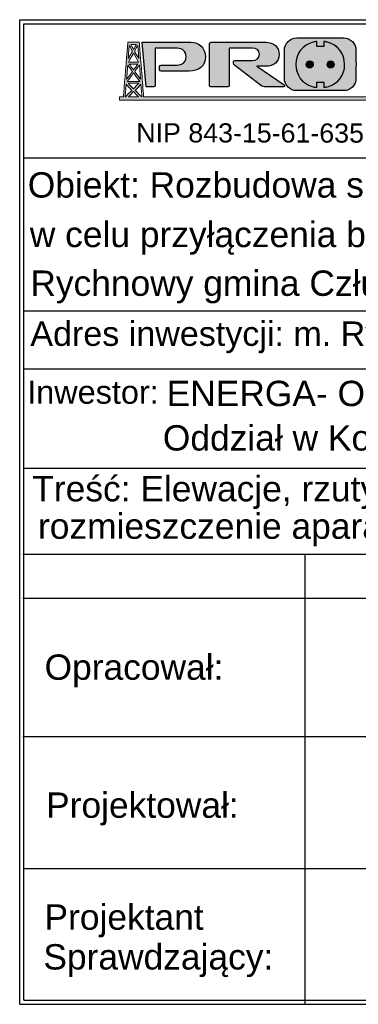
# Model space of a CAD drawing. Header units: millimetres. Extents: x -11513 to 3649, y 2330 to 12522.
# Tile 73 of 75: x -2198 to -2167, y 6985 to 7074. Entities that reach past the tile are written whole.
import ezdxf
from ezdxf.enums import TextEntityAlignment as Align

# ---------------------------------------------------------------- set-up
doc = ezdxf.new("R2010")
doc.units = ezdxf.units.MM
doc.layers.add('E- opisy', color=255, linetype='Continuous', lineweight=35)
doc.layers.add('logo', color=7, linetype='Continuous', lineweight=0)
doc.layers.add('proj_urządz_enn-tabela', color=7, linetype='Continuous')
doc.styles.add('Arial', font='Arial', dxfattribs={"height": 1})
doc.styles.get("Standard").update_dxf_attribs({"font": 'arial.ttf'})

# ---------------------------------------------------------------- blocks, each defined once
blk = doc.blocks.new('Block_2')
at = {"layer": 'logo', "true_color": 0xaed800, "transparency": 33554687}
h = blk.add_hatch(color=62, dxfattribs=at)
h.dxf.hatch_style = 2
edge = h.paths.add_edge_path()
edge.add_spline(control_points=[(-2069.6, -128.6), (-2069.7, -128.4), (-2069.9, -128.3), (-2070.1, -128.1), (-2069.9, -128), (-2069.8, -127.8), (-2069.7, -127.7), (-2065.6, -123.3), (-2061.3, -118.7), (-2056.5, -113.5), (-2055.7, -123.3), (-2054.4, -141), (-2054.2, -143.6), (-2054.2, -143.6), (-2054.5, -143.6), (-2054.5, -143.6), (-2056.3, -141.8), (-2065.1, -133.3), (-2069.6, -128.6)], knot_values=[0, 0, 0, 0, 1, 1, 1, 2, 2, 2, 3, 3, 3, 4, 4, 4, 5, 5, 5, 6, 6, 6, 6], degree=3, periodic=0)
edge = h.paths.add_edge_path()
edge.add_spline(control_points=[(-2094.2, -143.6), (-2094.2, -143.6), (-2091.9, -113.5), (-2091.9, -113.5), (-2091.9, -113.5), (-2082.6, -123.5), (-2078.4, -128.1), (-2082.6, -132.4), (-2092, -141.7), (-2093.8, -143.6), (-2093.8, -143.6), (-2094.2, -143.6), (-2094.2, -143.6)], knot_values=[0, 0, 0, 0, 1, 1, 1, 2, 2, 2, 3, 3, 3, 4, 4, 4, 4], degree=3, periodic=1)
edge = h.paths.add_edge_path()
edge.add_spline(control_points=[(-2088.2, -67.2), (-2084.3, -72.6), (-2080.8, -77.2), (-2077.4, -81.9), (-2077.2, -82.3), (-2077.2, -83.1), (-2077.5, -83.5), (-2081.7, -89.2), (-2090.8, -101.5), (-2090.8, -101.5), (-2090.8, -101.5), (-2089.1, -79), (-2088.2, -67.2)], knot_values=[0, 0, 0, 0, 1, 1, 1, 2, 2, 2, 3, 3, 3, 4, 4, 4, 4], degree=3, periodic=0)
edge = h.paths.add_edge_path()
edge.add_spline(control_points=[(-2084.6, -20.2), (-2084.6, -20.2), (-2083.7, -21.7), (-2082.6, -23.7), (-2080.8, -26.8), (-2078.5, -31), (-2077.4, -33), (-2077, -33.7), (-2077, -34.8), (-2077.3, -35.4), (-2078.1, -36.9), (-2079.3, -38.8), (-2080.4, -40.8), (-2083.5, -45.9), (-2087, -51.4), (-2087, -51.4), (-2087, -51.4), (-2084.6, -20.2), (-2084.6, -20.2)], knot_values=[0, 0, 0, 0, 1, 1, 1, 2, 2, 2, 3, 3, 3, 4, 4, 4, 5, 5, 5, 6, 6, 6, 6], degree=3, periodic=1)
edge = h.paths.add_edge_path()
edge.add_spline(control_points=[(-2067.4, -17.9), (-2067.4, -17.9), (-2071.8, -25.7), (-2074.2, -29.9), (-2076.5, -25.8), (-2080.9, -17.9), (-2080.9, -17.9), (-2080.9, -17.9), (-2067.4, -17.9), (-2067.4, -17.9)], knot_values=[0, 0, 0, 0, 1, 1, 1, 2, 2, 2, 3, 3, 3, 3], degree=3, periodic=1)
edge = h.paths.add_edge_path()
edge.add_spline(control_points=[(-2061.3, -51.4), (-2061.3, -51.4), (-2068.9, -39.5), (-2070.7, -36), (-2071.1, -35.2), (-2071.4, -34), (-2071.1, -33.4), (-2069, -29.3), (-2063.8, -20.1), (-2063.8, -20.1), (-2063.8, -20.1), (-2061.3, -51.4), (-2061.3, -51.4)], knot_values=[0, 0, 0, 0, 1, 1, 1, 2, 2, 2, 3, 3, 3, 4, 4, 4, 4], degree=3, periodic=1)
edge = h.paths.add_edge_path()
edge.add_spline(control_points=[(-2086.2, -60.2), (-2084, -56.1), (-2081.8, -52.2), (-2079.5, -48.2), (-2077.8, -45.1), (-2076, -41.9), (-2074.2, -38.7), (-2070, -46), (-2066.2, -52.9), (-2062.1, -60.2), (-2067.5, -60.2), (-2072.8, -60.2), (-2078, -60.2), (-2080.7, -60.2), (-2083.5, -60.2), (-2086.2, -60.2)], knot_values=[0, 0, 0, 0, 1, 1, 1, 2, 2, 2, 3, 3, 3, 4, 4, 4, 5, 5, 5, 5], degree=3, periodic=0)
edge = h.paths.add_edge_path()
edge.add_spline(control_points=[(-2077.5, -64.8), (-2072.9, -64.8), (-2068.4, -64.8), (-2063.7, -64.8), (-2067.2, -69.6), (-2070.5, -74.1), (-2074.2, -79), (-2074.8, -78.2), (-2075.4, -77.3), (-2076, -76.5), (-2078.9, -72.6), (-2081.7, -68.8), (-2084.7, -64.8), (-2082.2, -64.8), (-2079.9, -64.8), (-2077.5, -64.8)], knot_values=[0, 0, 0, 0, 1, 1, 1, 2, 2, 2, 3, 3, 3, 4, 4, 4, 5, 5, 5, 5], degree=3, periodic=0)
edge = h.paths.add_edge_path()
edge.add_spline(control_points=[(-2072.3, -106.6), (-2077.9, -106.6), (-2083.5, -106.6), (-2089.3, -106.6), (-2084.4, -100), (-2079.7, -93.6), (-2074.7, -87), (-2074.5, -86.7), (-2074.4, -86.5), (-2074.2, -86.2), (-2069, -93.1), (-2064.2, -99.7), (-2059.1, -106.6), (-2063.6, -106.6), (-2067.9, -106.6), (-2072.3, -106.6)], knot_values=[0, 0, 0, 0, 1, 1, 1, 2, 2, 2, 3, 3, 3, 4, 4, 4, 5, 5, 5, 5], degree=3, periodic=0)
edge = h.paths.add_edge_path()
edge.add_spline(control_points=[(-2074.2, -124.4), (-2078.4, -120), (-2082.7, -115.4), (-2086.7, -111), (-2081.9, -111), (-2076.8, -111), (-2071.8, -111), (-2068.3, -111), (-2064.8, -111), (-2061.4, -111), (-2064.3, -114.1), (-2067.4, -117.3), (-2070.6, -120.6), (-2071.8, -121.9), (-2073, -123.1), (-2074.2, -124.4)], knot_values=[0, 0, 0, 0, 1, 1, 1, 2, 2, 2, 3, 3, 3, 4, 4, 4, 5, 5, 5, 5], degree=3, periodic=0)
edge = h.paths.add_edge_path()
edge.add_spline(control_points=[(-2067.7, -143.6), (-2067.7, -143.6), (-2085.9, -143.6), (-2085.9, -143.6), (-2082.1, -139.5), (-2078.2, -135.3), (-2074.1, -130.9), (-2072.2, -132.9), (-2070.4, -134.9), (-2068.6, -136.9), (-2066.4, -139.1), (-2064.4, -141.4), (-2062.3, -143.6), (-2062.3, -143.6), (-2067.7, -143.6), (-2067.7, -143.6)], knot_values=[0, 0, 0, 0, 1, 1, 1, 2, 2, 2, 3, 3, 3, 4, 4, 4, 5, 5, 5, 5], degree=3, periodic=1)
edge = h.paths.add_edge_path()
edge.add_spline(control_points=[(-2060.1, -67.2), (-2060.1, -67.2), (-2057.4, -101.5), (-2057.4, -101.5), (-2057.4, -101.5), (-2065.1, -91.2), (-2068.6, -86.5), (-2071.5, -82.6), (-2071.5, -82.6), (-2068.5, -78.6), (-2065.9, -75.1), (-2060.1, -67.2), (-2060.1, -67.2)], knot_values=[0, 0, 0, 0, 1, 1, 1, 2, 2, 2, 3, 3, 3, 4, 4, 4, 4], degree=3, periodic=1)
edge = h.paths.add_edge_path()
edge.add_spline(control_points=[(-2041.9, -143.6), (-2041.9, -143.6), (-2050, -143.6), (-2050, -143.6), (-2051.3, -124.9), (-2052.8, -106.3), (-2054.3, -87.7), (-2056.1, -64), (-2060.3, -12), (-2060.3, -12), (-2060.3, -12), (-2084, -12), (-2084, -12), (-2084, -12), (-2087.6, -12), (-2087.6, -12), (-2087.6, -12), (-2093.3, -78.3), (-2095.6, -107.3), (-2096.5, -119.4), (-2097.5, -131.5), (-2098.4, -143.6), (-2098.4, -143.6), (-2107.8, -143.6), (-2107.8, -143.6), (-2107.8, -143.6), (-2107.8, -151.8), (-2107.8, -151.8), (-2107.8, -151.8), (-2107.5, -151.8), (-2107.5, -151.8), (-2107.5, -151.9), (-2107.5, -151.9), (-2107.5, -151.9), (-2085.2, -151.9), (-2063.1, -151.9), (-2040.8, -151.9), (-2040.8, -151.9), (-2040.8, -151.9), (-2040.8, -151.8), (-2040.8, -151.8), (-906, -151.8), (-906, -151.8), (-906, -151.8), (-906, -143.6), (-906, -143.6), (-906, -143.6), (-2041.9, -143.6), (-2041.9, -143.6)], knot_values=[0, 0, 0, 0, 1, 1, 1, 2, 2, 2, 3, 3, 3, 4, 4, 4, 5, 5, 5, 6, 6, 6, 7, 7, 7, 8, 8, 8, 9, 9, 9, 10, 10, 10, 11, 11, 11, 12, 12, 12, 13, 13, 13, 14, 14, 14, 15, 15, 15, 16, 16, 16, 16], degree=3, periodic=1)
h = blk.add_hatch(color=62, dxfattribs=at)
h.dxf.hatch_style = 2
edge = h.paths.add_edge_path()
edge.add_spline(control_points=[(-1650.1, -57.4), (-1645.4, -57.4), (-1641.6, -60.9), (-1641.6, -65.7), (-1641.6, -70.6), (-1645.4, -74.2), (-1650.1, -74.2), (-1654.8, -74.2), (-1658.5, -70.6), (-1658.5, -65.7), (-1658.5, -60.9), (-1654.8, -57.4), (-1650.1, -57.4)], knot_values=[0, 0, 0, 0, 1, 1, 1, 2, 2, 2, 3, 3, 3, 4, 4, 4, 4], degree=3, periodic=0)
edge = h.paths.add_edge_path()
edge.add_spline(control_points=[(-1600, -57.4), (-1595.3, -57.4), (-1591.5, -60.9), (-1591.5, -65.7), (-1591.5, -70.6), (-1595.3, -74.2), (-1600, -74.2), (-1604.7, -74.2), (-1608.4, -70.6), (-1608.4, -65.7), (-1608.4, -60.9), (-1604.7, -57.4), (-1600, -57.4)], knot_values=[0, 0, 0, 0, 1, 1, 1, 2, 2, 2, 3, 3, 3, 4, 4, 4, 4], degree=3, periodic=0)
edge = h.paths.add_edge_path()
edge.add_spline(control_points=[(-1644.5, -118.7), (-1641, -119.8), (-1637.2, -120.6), (-1633.3, -121.1), (-1633.3, -121.1), (-1633.3, -108.7), (-1633.3, -108.7), (-1633.3, -108.7), (-1616.3, -108.7), (-1616.3, -108.7), (-1616.3, -108.7), (-1616.3, -121.1), (-1616.3, -121.1), (-1612.4, -120.6), (-1608.7, -119.8), (-1605.1, -118.7), (-1581.8, -111.5), (-1566.1, -91.4), (-1566.1, -65.7), (-1566.1, -39.2), (-1583, -18.6), (-1607.8, -12.2), (-1610.5, -11.4), (-1613.4, -10.9), (-1616.3, -10.5), (-1616.3, -10.5), (-1616.3, -22.9), (-1616.3, -22.9), (-1616.3, -22.9), (-1633.3, -22.9), (-1633.3, -22.9), (-1633.3, -22.9), (-1633.3, -10.5), (-1633.3, -10.5), (-1636.3, -10.9), (-1639.1, -11.4), (-1641.9, -12.2), (-1666.7, -18.6), (-1683.6, -39.2), (-1683.6, -65.7), (-1683.6, -91.4), (-1667.9, -111.5), (-1644.5, -118.7)], knot_values=[0, 0, 0, 0, 1, 1, 1, 2, 2, 2, 3, 3, 3, 4, 4, 4, 5, 5, 5, 6, 6, 6, 7, 7, 7, 8, 8, 8, 9, 9, 9, 10, 10, 10, 11, 11, 11, 12, 12, 12, 13, 13, 13, 14, 14, 14, 14], degree=3, periodic=0)
h = blk.add_hatch(color=62, dxfattribs=at)
h.dxf.hatch_style = 2
h.paths.add_polyline_path([(-1066.7, -110.4), (-1058.7, -110.4), (-1047.6, -82.6), (-1070.3, -82.6), (-1062.1, -62), (-1070.1, -62), (-1078.2, -82.4), (-1078.3, -82.4), (-1081.2, -90), (-1058.5, -90)])
at = {"layer": 'logo'}
blk.add_lwpolyline([(-1066.7, -110.4), (-1058.7, -110.4), (-1047.6, -82.6), (-1070.3, -82.6), (-1062.1, -62), (-1070.1, -62), (-1078.2, -82.4), (-1078.3, -82.4), (-1081.2, -90), (-1058.5, -90)], close=True, dxfattribs=at)
for points, knots in [([(-2041.9, -143.6), (-2041.9, -143.6), (-2050, -143.6), (-2050, -143.6), (-2051.3, -124.9), (-2052.8, -106.3), (-2054.3, -87.7), (-2056.1, -64), (-2060.3, -12), (-2060.3, -12), (-2060.3, -12), (-2084, -12), (-2084, -12), (-2084, -12), (-2087.6, -12), (-2087.6, -12), (-2087.6, -12), (-2093.3, -78.3), (-2095.6, -107.3), (-2096.5, -119.4), (-2097.5, -131.5), (-2098.4, -143.6), (-2098.4, -143.6), (-2107.8, -143.6), (-2107.8, -143.6), (-2107.8, -143.6), (-2107.8, -151.8), (-2107.8, -151.8), (-2107.8, -151.8), (-2107.5, -151.8), (-2107.5, -151.8), (-2107.5, -151.9), (-2107.5, -151.9), (-2107.5, -151.9), (-2085.2, -151.9), (-2063.1, -151.9), (-2040.8, -151.9), (-2040.8, -151.9), (-2040.8, -151.9), (-2040.8, -151.8), (-2040.8, -151.8), (-906, -151.8), (-906, -151.8), (-906, -151.8), (-906, -143.6), (-906, -143.6), (-906, -143.6), (-2041.9, -143.6), (-2041.9, -143.6)], [0, 0, 0, 0, 1, 1, 1, 2, 2, 2, 3, 3, 3, 4, 4, 4, 5, 5, 5, 6, 6, 6, 7, 7, 7, 8, 8, 8, 9, 9, 9, 10, 10, 10, 11, 11, 11, 12, 12, 12, 13, 13, 13, 14, 14, 14, 15, 15, 15, 16, 16, 16, 16]), ([(-2084.6, -20.2), (-2084.6, -20.2), (-2083.7, -21.7), (-2082.6, -23.7), (-2080.8, -26.8), (-2078.5, -31), (-2077.4, -33), (-2077, -33.7), (-2077, -34.8), (-2077.3, -35.4), (-2078.1, -36.9), (-2079.3, -38.8), (-2080.4, -40.8), (-2083.5, -45.9), (-2087, -51.4), (-2087, -51.4), (-2087, -51.4), (-2084.6, -20.2), (-2084.6, -20.2)], [0, 0, 0, 0, 1, 1, 1, 2, 2, 2, 3, 3, 3, 4, 4, 4, 5, 5, 5, 6, 6, 6, 6]), ([(-2067.4, -17.9), (-2067.4, -17.9), (-2071.8, -25.7), (-2074.2, -29.9), (-2076.5, -25.8), (-2080.9, -17.9), (-2080.9, -17.9), (-2080.9, -17.9), (-2067.4, -17.9), (-2067.4, -17.9)], [0, 0, 0, 0, 1, 1, 1, 2, 2, 2, 3, 3, 3, 3]), ([(-2061.3, -51.4), (-2061.3, -51.4), (-2068.9, -39.5), (-2070.7, -36), (-2071.1, -35.2), (-2071.4, -34), (-2071.1, -33.4), (-2069, -29.3), (-2063.8, -20.1), (-2063.8, -20.1), (-2063.8, -20.1), (-2061.3, -51.4), (-2061.3, -51.4)], [0, 0, 0, 0, 1, 1, 1, 2, 2, 2, 3, 3, 3, 4, 4, 4, 4]), ([(-1644.5, -118.7), (-1641, -119.8), (-1637.2, -120.6), (-1633.3, -121.1), (-1633.3, -121.1), (-1633.3, -108.7), (-1633.3, -108.7), (-1633.3, -108.7), (-1616.3, -108.7), (-1616.3, -108.7), (-1616.3, -108.7), (-1616.3, -121.1), (-1616.3, -121.1), (-1612.4, -120.6), (-1608.7, -119.8), (-1605.1, -118.7), (-1581.8, -111.5), (-1566.1, -91.4), (-1566.1, -65.7), (-1566.1, -39.2), (-1583, -18.6), (-1607.8, -12.2), (-1610.5, -11.4), (-1613.4, -10.9), (-1616.3, -10.5), (-1616.3, -10.5), (-1616.3, -22.9), (-1616.3, -22.9), (-1616.3, -22.9), (-1633.3, -22.9), (-1633.3, -22.9), (-1633.3, -22.9), (-1633.3, -10.5), (-1633.3, -10.5), (-1636.3, -10.9), (-1639.1, -11.4), (-1641.9, -12.2), (-1666.7, -18.6), (-1683.6, -39.2), (-1683.6, -65.7), (-1683.6, -91.4), (-1667.9, -111.5), (-1644.5, -118.7)], [0, 0, 0, 0, 1, 1, 1, 2, 2, 2, 3, 3, 3, 4, 4, 4, 5, 5, 5, 6, 6, 6, 7, 7, 7, 8, 8, 8, 9, 9, 9, 10, 10, 10, 11, 11, 11, 12, 12, 12, 13, 13, 13, 14, 14, 14, 14]), ([(-2086.2, -60.2), (-2084, -56.1), (-2081.8, -52.2), (-2079.5, -48.2), (-2077.8, -45.1), (-2076, -41.9), (-2074.2, -38.7), (-2070, -46), (-2066.2, -52.9), (-2062.1, -60.2), (-2067.5, -60.2), (-2072.8, -60.2), (-2078, -60.2), (-2080.7, -60.2), (-2083.5, -60.2), (-2086.2, -60.2)], [0, 0, 0, 0, 1, 1, 1, 2, 2, 2, 3, 3, 3, 4, 4, 4, 5, 5, 5, 5]), ([(-2088.2, -67.2), (-2084.3, -72.6), (-2080.8, -77.2), (-2077.4, -81.9), (-2077.2, -82.3), (-2077.2, -83.1), (-2077.5, -83.5), (-2081.7, -89.2), (-2090.8, -101.5), (-2090.8, -101.5), (-2090.8, -101.5), (-2089.1, -79), (-2088.2, -67.2)], [0, 0, 0, 0, 1, 1, 1, 2, 2, 2, 3, 3, 3, 4, 4, 4, 4]), ([(-2077.5, -64.8), (-2072.9, -64.8), (-2068.4, -64.8), (-2063.7, -64.8), (-2067.2, -69.6), (-2070.5, -74.1), (-2074.2, -79), (-2074.8, -78.2), (-2075.4, -77.3), (-2076, -76.5), (-2078.9, -72.6), (-2081.7, -68.8), (-2084.7, -64.8), (-2082.2, -64.8), (-2079.9, -64.8), (-2077.5, -64.8)], [0, 0, 0, 0, 1, 1, 1, 2, 2, 2, 3, 3, 3, 4, 4, 4, 5, 5, 5, 5]), ([(-2060.1, -67.2), (-2060.1, -67.2), (-2057.4, -101.5), (-2057.4, -101.5), (-2057.4, -101.5), (-2065.1, -91.2), (-2068.6, -86.5), (-2071.5, -82.6), (-2071.5, -82.6), (-2068.5, -78.6), (-2065.9, -75.1), (-2060.1, -67.2), (-2060.1, -67.2)], [0, 0, 0, 0, 1, 1, 1, 2, 2, 2, 3, 3, 3, 4, 4, 4, 4]), ([(-1650.1, -57.4), (-1645.4, -57.4), (-1641.6, -60.9), (-1641.6, -65.7), (-1641.6, -70.6), (-1645.4, -74.2), (-1650.1, -74.2), (-1654.8, -74.2), (-1658.5, -70.6), (-1658.5, -65.7), (-1658.5, -60.9), (-1654.8, -57.4), (-1650.1, -57.4)], [0, 0, 0, 0, 1, 1, 1, 2, 2, 2, 3, 3, 3, 4, 4, 4, 4]), ([(-1600, -57.4), (-1595.3, -57.4), (-1591.5, -60.9), (-1591.5, -65.7), (-1591.5, -70.6), (-1595.3, -74.2), (-1600, -74.2), (-1604.7, -74.2), (-1608.4, -70.6), (-1608.4, -65.7), (-1608.4, -60.9), (-1604.7, -57.4), (-1600, -57.4)], [0, 0, 0, 0, 1, 1, 1, 2, 2, 2, 3, 3, 3, 4, 4, 4, 4]), ([(-2072.3, -106.6), (-2077.9, -106.6), (-2083.5, -106.6), (-2089.3, -106.6), (-2084.4, -100), (-2079.7, -93.6), (-2074.7, -87), (-2074.5, -86.7), (-2074.4, -86.5), (-2074.2, -86.2), (-2069, -93.1), (-2064.2, -99.7), (-2059.1, -106.6), (-2063.6, -106.6), (-2067.9, -106.6), (-2072.3, -106.6)], [0, 0, 0, 0, 1, 1, 1, 2, 2, 2, 3, 3, 3, 4, 4, 4, 5, 5, 5, 5]), ([(-2094.2, -143.6), (-2094.2, -143.6), (-2091.9, -113.5), (-2091.9, -113.5), (-2091.9, -113.5), (-2082.6, -123.5), (-2078.4, -128.1), (-2082.6, -132.4), (-2092, -141.7), (-2093.8, -143.6), (-2093.8, -143.6), (-2094.2, -143.6), (-2094.2, -143.6)], [0, 0, 0, 0, 1, 1, 1, 2, 2, 2, 3, 3, 3, 4, 4, 4, 4]), ([(-2074.2, -124.4), (-2078.4, -120), (-2082.7, -115.4), (-2086.7, -111), (-2081.9, -111), (-2076.8, -111), (-2071.8, -111), (-2068.3, -111), (-2064.8, -111), (-2061.4, -111), (-2064.3, -114.1), (-2067.4, -117.3), (-2070.6, -120.6), (-2071.8, -121.9), (-2073, -123.1), (-2074.2, -124.4)], [0, 0, 0, 0, 1, 1, 1, 2, 2, 2, 3, 3, 3, 4, 4, 4, 5, 5, 5, 5]), ([(-2069.6, -128.6), (-2069.7, -128.4), (-2069.9, -128.3), (-2070.1, -128.1), (-2069.9, -128), (-2069.8, -127.8), (-2069.7, -127.7), (-2065.6, -123.3), (-2061.3, -118.7), (-2056.5, -113.5), (-2055.7, -123.3), (-2054.4, -141), (-2054.2, -143.6), (-2054.2, -143.6), (-2054.5, -143.6), (-2054.5, -143.6), (-2056.3, -141.8), (-2065.1, -133.3), (-2069.6, -128.6)], [0, 0, 0, 0, 1, 1, 1, 2, 2, 2, 3, 3, 3, 4, 4, 4, 5, 5, 5, 6, 6, 6, 6]), ([(-2067.7, -143.6), (-2067.7, -143.6), (-2085.9, -143.6), (-2085.9, -143.6), (-2082.1, -139.5), (-2078.2, -135.3), (-2074.1, -130.9), (-2072.2, -132.9), (-2070.4, -134.9), (-2068.6, -136.9), (-2066.4, -139.1), (-2064.4, -141.4), (-2062.3, -143.6), (-2062.3, -143.6), (-2067.7, -143.6), (-2067.7, -143.6)], [0, 0, 0, 0, 1, 1, 1, 2, 2, 2, 3, 3, 3, 4, 4, 4, 5, 5, 5, 5])]:
    blk.add_open_spline(points, degree=3, knots=knots, dxfattribs=at)

msp = doc.modelspace()

# ---------------------------------------------------------------- hatches: boundary and pattern name
at = {"transparency": 33554687}
h = msp.add_hatch(color=0, dxfattribs=at)
h.dxf.hatch_style = 2
edge = h.paths.add_edge_path()
edge.add_spline(control_points=[(-2182.173, 7071.618), (-2182.173, 7071.618), (-2186.566, 7071.618), (-2186.566, 7071.618)], knot_values=[0, 0, 0, 0, 1, 1, 1, 1], degree=3, periodic=0)
edge.add_spline(control_points=[(-2186.566, 7071.618), (-2186.566, 7071.618), (-2186.21, 7067.611), (-2186.21, 7067.611)], knot_values=[1, 1, 1, 1, 2, 2, 2, 2], degree=3, periodic=0)
edge.add_spline(control_points=[(-2186.21, 7067.611), (-2186.21, 7067.611), (-2185.498, 7067.611), (-2185.498, 7067.611)], knot_values=[2, 2, 2, 2, 3, 3, 3, 3], degree=3, periodic=0)
edge.add_spline(control_points=[(-2185.375, 7067.729), (-2185.375, 7067.729), (-2185.375, 7071.078), (-2185.375, 7071.078)], knot_values=[4, 4, 4, 4, 5, 5, 5, 5], degree=3, periodic=0)
edge.add_spline(control_points=[(-2185.375, 7071.078), (-2185.375, 7071.078), (-2183.365, 7071.078), (-2183.365, 7071.078)], knot_values=[5, 5, 5, 5, 6, 6, 6, 6], degree=3, periodic=0)
edge.add_spline(control_points=[(-2183.365, 7071.078), (-2182.936, 7071.078), (-2182.596, 7070.819), (-2182.596, 7070.32)], knot_values=[6, 6, 6, 6, 7, 7, 7, 7], degree=3, periodic=0)
edge.add_spline(control_points=[(-2182.596, 7070.32), (-2182.596, 7069.785), (-2182.954, 7069.568), (-2183.401, 7069.568)], knot_values=[7, 7, 7, 7, 8, 8, 8, 8], degree=3, periodic=0)
edge.add_spline(control_points=[(-2183.401, 7069.568), (-2183.401, 7069.568), (-2184.858, 7069.568), (-2184.858, 7069.568)], knot_values=[8, 8, 8, 8, 9, 9, 9, 9], degree=3, periodic=0)
edge.add_spline(control_points=[(-2184.981, 7069.444), (-2184.981, 7069.444), (-2184.981, 7069.145), (-2184.981, 7069.145)], knot_values=[10, 10, 10, 10, 11, 11, 11, 11], degree=3, periodic=0)
edge.add_spline(control_points=[(-2184.858, 7069.027), (-2184.858, 7069.027), (-2182.319, 7069.027), (-2182.319, 7069.027)], knot_values=[12, 12, 12, 12, 13, 13, 13, 13], degree=3, periodic=0)
edge.add_spline(control_points=[(-2182.319, 7069.027), (-2181.485, 7069.027), (-2180.845, 7069.456), (-2180.845, 7070.296)], knot_values=[13, 13, 13, 13, 14, 14, 14, 14], degree=3, periodic=0)
edge.add_spline(control_points=[(-2180.845, 7070.296), (-2180.845, 7071.137), (-2181.432, 7071.618), (-2182.173, 7071.618)], knot_values=[14, 14, 14, 14, 15, 15, 15, 15], degree=3, periodic=0)
at = {"true_color": 0x151616, "transparency": 33554687}
h = msp.add_hatch(color=250, dxfattribs=at)
h.dxf.hatch_style = 2
edge = h.paths.add_edge_path()
edge.add_spline(control_points=[(-2176.211, 7069.462), (-2176.211, 7069.462), (-2175.394, 7069.462), (-2175.394, 7069.462), (-2174.707, 7069.462), (-2174.196, 7069.832), (-2174.196, 7070.52), (-2174.196, 7071.213), (-2174.707, 7071.618), (-2175.394, 7071.618), (-2175.394, 7071.618), (-2180.336, 7071.618), (-2180.336, 7071.618), (-2180.442, 7071.618), (-2180.489, 7071.565), (-2180.489, 7071.466), (-2180.489, 7071.466), (-2180.489, 7067.729), (-2180.489, 7067.729), (-2180.489, 7067.652), (-2180.442, 7067.611), (-2180.365, 7067.611), (-2180.365, 7067.611), (-2178.838, 7067.611), (-2178.838, 7067.611), (-2178.761, 7067.611), (-2178.714, 7067.652), (-2178.714, 7067.729), (-2178.714, 7067.729), (-2178.714, 7071.078), (-2178.714, 7071.078), (-2178.714, 7071.078), (-2176.634, 7071.078), (-2176.634, 7071.078), (-2176.217, 7071.078), (-2175.976, 7070.943), (-2175.976, 7070.543), (-2175.976, 7070.138), (-2176.217, 7069.991), (-2176.628, 7069.991), (-2176.628, 7069.991), (-2178.197, 7069.991), (-2178.197, 7069.991), (-2178.28, 7069.991), (-2178.321, 7069.95), (-2178.321, 7069.873), (-2178.321, 7069.873), (-2178.321, 7069.726), (-2178.321, 7069.726), (-2178.321, 7069.644), (-2178.291, 7069.597), (-2178.232, 7069.556), (-2178.232, 7069.556), (-2175.865, 7067.74), (-2175.865, 7067.74), (-2175.712, 7067.629), (-2175.582, 7067.611), (-2175.365, 7067.611), (-2175.365, 7067.611), (-2173.79, 7067.611), (-2173.79, 7067.611), (-2173.726, 7067.611), (-2173.702, 7067.652), (-2173.702, 7067.687), (-2173.702, 7067.711), (-2173.72, 7067.746), (-2173.743, 7067.77), (-2173.743, 7067.77), (-2176.211, 7069.462), (-2176.211, 7069.462)], knot_values=[0, 0, 0, 0, 1, 1, 1, 2, 2, 2, 3, 3, 3, 4, 4, 4, 5, 5, 5, 6, 6, 6, 7, 7, 7, 8, 8, 8, 9, 9, 9, 10, 10, 10, 11, 11, 11, 12, 12, 12, 13, 13, 13, 14, 14, 14, 15, 15, 15, 16, 16, 16, 17, 17, 17, 18, 18, 18, 19, 19, 19, 20, 20, 20, 21, 21, 21, 22, 22, 22, 23, 23, 23, 23], degree=3, periodic=1)
h = msp.add_hatch(color=250, dxfattribs=at)
h.dxf.hatch_style = 2
edge = h.paths.add_edge_path()
edge.add_spline(control_points=[(-2170.169, 7067.546), (-2170.169, 7067.546), (-2170.169, 7068.011), (-2170.169, 7068.011), (-2170.169, 7068.011), (-2170.807, 7068.011), (-2170.807, 7068.011), (-2170.807, 7068.011), (-2170.807, 7067.546), (-2170.807, 7067.546), (-2170.953, 7067.564), (-2171.094, 7067.594), (-2171.227, 7067.635), (-2172.102, 7067.905), (-2172.691, 7068.657), (-2172.691, 7069.621), (-2172.691, 7070.616), (-2172.058, 7071.387), (-2171.128, 7071.629), (-2171.024, 7071.656), (-2170.917, 7071.677), (-2170.807, 7071.69), (-2170.807, 7071.69), (-2170.807, 7071.226), (-2170.807, 7071.226), (-2170.807, 7071.226), (-2170.169, 7071.226), (-2170.169, 7071.226), (-2170.169, 7071.226), (-2170.169, 7071.69), (-2170.169, 7071.69), (-2170.059, 7071.677), (-2169.952, 7071.656), (-2169.849, 7071.629), (-2168.919, 7071.387), (-2168.285, 7070.616), (-2168.285, 7069.621), (-2168.285, 7068.657), (-2168.874, 7067.905), (-2169.749, 7067.635), (-2169.883, 7067.594), (-2170.023, 7067.564), (-2170.169, 7067.546)], knot_values=[0, 0, 0, 0, 1, 1, 1, 2, 2, 2, 3, 3, 3, 4, 4, 4, 5, 5, 5, 6, 6, 6, 7, 7, 7, 8, 8, 8, 9, 9, 9, 10, 10, 10, 11, 11, 11, 12, 12, 12, 13, 13, 13, 14, 14, 14, 14], degree=3, periodic=0)
edge = h.paths.add_edge_path()
edge.add_spline(control_points=[(-2167.262, 7070.889), (-2167.262, 7071.51), (-2167.765, 7072.014), (-2168.386, 7072.014), (-2168.386, 7072.014), (-2172.6, 7072.014), (-2172.6, 7072.014), (-2173.221, 7072.014), (-2173.724, 7071.51), (-2173.724, 7070.889), (-2173.724, 7070.889), (-2173.724, 7069.632), (-2173.724, 7069.632), (-2173.724, 7069.632), (-2173.724, 7068.381), (-2173.724, 7068.381), (-2173.724, 7067.76), (-2173.221, 7067.257), (-2172.6, 7067.257), (-2172.6, 7067.257), (-2168.386, 7067.257), (-2168.386, 7067.257), (-2167.765, 7067.257), (-2167.262, 7067.76), (-2167.262, 7068.381), (-2167.262, 7068.381), (-2167.262, 7069.415), (-2167.262, 7069.415), (-2167.256, 7069.486), (-2167.252, 7069.559), (-2167.252, 7069.632), (-2167.252, 7069.707), (-2167.256, 7069.78), (-2167.262, 7069.852), (-2167.262, 7069.852), (-2167.262, 7070.889), (-2167.262, 7070.889)], knot_values=[0, 0, 0, 0, 1, 1, 1, 2, 2, 2, 3, 3, 3, 4, 4, 4, 5, 5, 5, 6, 6, 6, 7, 7, 7, 8, 8, 8, 9, 9, 9, 10, 10, 10, 11, 11, 11, 12, 12, 12, 12], degree=3, periodic=0)
h = msp.add_hatch(color=250, dxfattribs=at)
h.dxf.hatch_style = 2
edge = h.paths.add_edge_path()
edge.add_spline(control_points=[(-2171.435, 7069.935), (-2171.612, 7069.935), (-2171.749, 7069.804), (-2171.749, 7069.621), (-2171.749, 7069.438), (-2171.612, 7069.301), (-2171.435, 7069.301), (-2171.259, 7069.301), (-2171.116, 7069.438), (-2171.116, 7069.621), (-2171.116, 7069.804), (-2171.259, 7069.935), (-2171.435, 7069.935)], knot_values=[0, 0, 0, 0, 1, 1, 1, 2, 2, 2, 3, 3, 3, 4, 4, 4, 4], degree=3, periodic=0)
h = msp.add_hatch(color=250, dxfattribs=at)
h.dxf.hatch_style = 2
edge = h.paths.add_edge_path()
edge.add_spline(control_points=[(-2169.558, 7069.935), (-2169.735, 7069.935), (-2169.872, 7069.804), (-2169.872, 7069.621), (-2169.872, 7069.438), (-2169.735, 7069.301), (-2169.558, 7069.301), (-2169.381, 7069.301), (-2169.239, 7069.438), (-2169.239, 7069.621), (-2169.239, 7069.804), (-2169.381, 7069.935), (-2169.558, 7069.935)], knot_values=[0, 0, 0, 0, 1, 1, 1, 2, 2, 2, 3, 3, 3, 4, 4, 4, 4], degree=3, periodic=0)

# ---------------------------------------------------------------- linework, layer by layer
at = {"color": 7}
for p, q in [((-2197.611, 6984.908), (-2197.606, 7073.655)), ((-2197.606, 7073.655), (-2042.692, 7073.655)), ((-2197.606, 7073.655), (-2042.692, 7073.655)), ((-2197.231, 7073.274), (-2043.07, 7073.274)), ((-2197.231, 6985.279), (-2197.231, 7073.274)), ((-2197.231, 7061.21), (-2043.072, 7061.21)), ((-2197.231, 7047.4), (-2043.073, 7047.4)), ((-2197.231, 7042.17), (-2043.074, 7042.17)), ((-2197.231, 7033.223), (-2043.078, 7033.223)), ((-2197.322, 7025.486), (-2043.076, 7025.486)), ((-2197.231, 7025.486), (-2043.076, 7025.486)), ((-2171.844, 6996.781), (-2171.843, 7025.486)), ((-2197.322, 7021.519), (-2043.076, 7021.519)), ((-2171.846, 6984.906), (-2171.844, 7013.611)), ((-2197.322, 7009.028), (-2043.078, 7009.028)), ((-2197.611, 6997.153), (-2197.611, 6997.153)), ((-2197.231, 6997.153), (-2043.079, 6997.153)), ((-2197.612, 6985.279), (-2197.611, 6985.279)), ((-2197.231, 6985.279), (-2043.08, 6985.279))]:
    msp.add_line(p, q, dxfattribs=at)
at = {"color": 0}
msp.add_open_spline([(-2182.173, 7071.618), (-2182.173, 7071.618), (-2186.566, 7071.618), (-2186.566, 7071.618), (-2186.566, 7071.618), (-2186.21, 7067.611), (-2186.21, 7067.611), (-2186.21, 7067.611), (-2185.498, 7067.611), (-2185.498, 7067.611), (-2185.416, 7067.611), (-2185.375, 7067.652), (-2185.375, 7067.729), (-2185.375, 7067.729), (-2185.375, 7071.078), (-2185.375, 7071.078), (-2185.375, 7071.078), (-2183.365, 7071.078), (-2183.365, 7071.078), (-2182.936, 7071.078), (-2182.596, 7070.819), (-2182.596, 7070.32), (-2182.596, 7069.785), (-2182.954, 7069.568), (-2183.401, 7069.568), (-2183.401, 7069.568), (-2184.858, 7069.568), (-2184.858, 7069.568), (-2184.934, 7069.568), (-2184.981, 7069.527), (-2184.981, 7069.444), (-2184.981, 7069.444), (-2184.981, 7069.145), (-2184.981, 7069.145), (-2184.981, 7069.068), (-2184.934, 7069.027), (-2184.858, 7069.027), (-2184.858, 7069.027), (-2182.319, 7069.027), (-2182.319, 7069.027), (-2181.485, 7069.027), (-2180.845, 7069.456), (-2180.845, 7070.296), (-2180.845, 7071.137), (-2181.432, 7071.618), (-2182.173, 7071.618)], degree=3, knots=[0, 0, 0, 0, 1, 1, 1, 2, 2, 2, 3, 3, 3, 4, 4, 4, 5, 5, 5, 6, 6, 6, 7, 7, 7, 8, 8, 8, 9, 9, 9, 10, 10, 10, 11, 11, 11, 12, 12, 12, 13, 13, 13, 14, 14, 14, 15, 15, 15, 15], dxfattribs=at)
for points, knots in [([(-2176.211, 7069.462), (-2176.211, 7069.462), (-2175.394, 7069.462), (-2175.394, 7069.462), (-2174.707, 7069.462), (-2174.196, 7069.832), (-2174.196, 7070.52), (-2174.196, 7071.213), (-2174.707, 7071.618), (-2175.394, 7071.618), (-2175.394, 7071.618), (-2180.336, 7071.618), (-2180.336, 7071.618), (-2180.442, 7071.618), (-2180.489, 7071.565), (-2180.489, 7071.466), (-2180.489, 7071.466), (-2180.489, 7067.729), (-2180.489, 7067.729), (-2180.489, 7067.652), (-2180.442, 7067.611), (-2180.365, 7067.611), (-2180.365, 7067.611), (-2178.838, 7067.611), (-2178.838, 7067.611), (-2178.761, 7067.611), (-2178.714, 7067.652), (-2178.714, 7067.729), (-2178.714, 7067.729), (-2178.714, 7071.078), (-2178.714, 7071.078), (-2178.714, 7071.078), (-2176.634, 7071.078), (-2176.634, 7071.078), (-2176.217, 7071.078), (-2175.976, 7070.943), (-2175.976, 7070.543), (-2175.976, 7070.138), (-2176.217, 7069.991), (-2176.628, 7069.991), (-2176.628, 7069.991), (-2178.197, 7069.991), (-2178.197, 7069.991), (-2178.28, 7069.991), (-2178.321, 7069.95), (-2178.321, 7069.873), (-2178.321, 7069.873), (-2178.321, 7069.726), (-2178.321, 7069.726), (-2178.321, 7069.644), (-2178.291, 7069.597), (-2178.232, 7069.556), (-2178.232, 7069.556), (-2175.865, 7067.74), (-2175.865, 7067.74), (-2175.712, 7067.629), (-2175.582, 7067.611), (-2175.365, 7067.611), (-2175.365, 7067.611), (-2173.79, 7067.611), (-2173.79, 7067.611), (-2173.726, 7067.611), (-2173.702, 7067.652), (-2173.702, 7067.687), (-2173.702, 7067.711), (-2173.72, 7067.746), (-2173.743, 7067.77), (-2173.743, 7067.77), (-2176.211, 7069.462), (-2176.211, 7069.462)], [0, 0, 0, 0, 1, 1, 1, 2, 2, 2, 3, 3, 3, 4, 4, 4, 5, 5, 5, 6, 6, 6, 7, 7, 7, 8, 8, 8, 9, 9, 9, 10, 10, 10, 11, 11, 11, 12, 12, 12, 13, 13, 13, 14, 14, 14, 15, 15, 15, 16, 16, 16, 17, 17, 17, 18, 18, 18, 19, 19, 19, 20, 20, 20, 21, 21, 21, 22, 22, 22, 23, 23, 23, 23]), ([(-2167.262, 7070.889), (-2167.262, 7071.51), (-2167.765, 7072.014), (-2168.386, 7072.014), (-2168.386, 7072.014), (-2172.6, 7072.014), (-2172.6, 7072.014), (-2173.221, 7072.014), (-2173.724, 7071.51), (-2173.724, 7070.889), (-2173.724, 7070.889), (-2173.724, 7069.632), (-2173.724, 7069.632), (-2173.724, 7069.632), (-2173.724, 7068.381), (-2173.724, 7068.381), (-2173.724, 7067.76), (-2173.221, 7067.257), (-2172.6, 7067.257), (-2172.6, 7067.257), (-2168.386, 7067.257), (-2168.386, 7067.257), (-2167.765, 7067.257), (-2167.262, 7067.76), (-2167.262, 7068.381), (-2167.262, 7068.381), (-2167.262, 7069.415), (-2167.262, 7069.415), (-2167.256, 7069.486), (-2167.252, 7069.559), (-2167.252, 7069.632), (-2167.252, 7069.707), (-2167.256, 7069.78), (-2167.262, 7069.852), (-2167.262, 7069.852), (-2167.262, 7070.889), (-2167.262, 7070.889)], [0, 0, 0, 0, 1, 1, 1, 2, 2, 2, 3, 3, 3, 4, 4, 4, 5, 5, 5, 6, 6, 6, 7, 7, 7, 8, 8, 8, 9, 9, 9, 10, 10, 10, 11, 11, 11, 12, 12, 12, 12]), ([(-2170.169, 7067.546), (-2170.169, 7067.546), (-2170.169, 7068.011), (-2170.169, 7068.011), (-2170.169, 7068.011), (-2170.807, 7068.011), (-2170.807, 7068.011), (-2170.807, 7068.011), (-2170.807, 7067.546), (-2170.807, 7067.546), (-2170.953, 7067.564), (-2171.094, 7067.594), (-2171.227, 7067.635), (-2172.102, 7067.905), (-2172.691, 7068.657), (-2172.691, 7069.621), (-2172.691, 7070.616), (-2172.058, 7071.387), (-2171.128, 7071.629), (-2171.024, 7071.656), (-2170.917, 7071.677), (-2170.807, 7071.69), (-2170.807, 7071.69), (-2170.807, 7071.226), (-2170.807, 7071.226), (-2170.807, 7071.226), (-2170.169, 7071.226), (-2170.169, 7071.226), (-2170.169, 7071.226), (-2170.169, 7071.69), (-2170.169, 7071.69), (-2170.059, 7071.677), (-2169.952, 7071.656), (-2169.849, 7071.629), (-2168.919, 7071.387), (-2168.285, 7070.616), (-2168.285, 7069.621), (-2168.285, 7068.657), (-2168.874, 7067.905), (-2169.749, 7067.635), (-2169.883, 7067.594), (-2170.023, 7067.564), (-2170.169, 7067.546)], [0, 0, 0, 0, 1, 1, 1, 2, 2, 2, 3, 3, 3, 4, 4, 4, 5, 5, 5, 6, 6, 6, 7, 7, 7, 8, 8, 8, 9, 9, 9, 10, 10, 10, 11, 11, 11, 12, 12, 12, 13, 13, 13, 14, 14, 14, 14]), ([(-2171.435, 7069.935), (-2171.612, 7069.935), (-2171.749, 7069.804), (-2171.749, 7069.621), (-2171.749, 7069.438), (-2171.612, 7069.301), (-2171.435, 7069.301), (-2171.259, 7069.301), (-2171.116, 7069.438), (-2171.116, 7069.621), (-2171.116, 7069.804), (-2171.259, 7069.935), (-2171.435, 7069.935)], [0, 0, 0, 0, 1, 1, 1, 2, 2, 2, 3, 3, 3, 4, 4, 4, 4]), ([(-2169.558, 7069.935), (-2169.735, 7069.935), (-2169.872, 7069.804), (-2169.872, 7069.621), (-2169.872, 7069.438), (-2169.735, 7069.301), (-2169.558, 7069.301), (-2169.381, 7069.301), (-2169.239, 7069.438), (-2169.239, 7069.621), (-2169.239, 7069.804), (-2169.381, 7069.935), (-2169.558, 7069.935)], [0, 0, 0, 0, 1, 1, 1, 2, 2, 2, 3, 3, 3, 4, 4, 4, 4])]:
    msp.add_open_spline(points, degree=3, knots=knots)
at = {"layer": 'E- opisy', "color": 7}
msp.add_line((-2182.122, 6985.241), (-2182.121, 6985.241), dxfattribs=at)
at = {"layer": 'proj_urządz_enn-tabela', "color": 7}
msp.add_line((-2197.611, 6984.907), (-2042.702, 6984.898), dxfattribs=at)

# ---------------------------------------------------------------- block references
at = {"xscale": 0.03750000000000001, "yscale": 0.03750000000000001, "zscale": 0.03750000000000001}
msp.add_blockref('Block_2', (-2109.557, 7072.085), dxfattribs=at)

# ---------------------------------------------------------------- texts
at = {"color": 7, "style": 'Arial'}
msp.add_text('NIP 843-15-61-635  REGON 220442294                             e-mail:marluk007@vp.pl', height=1.72947, rotation=359.92104, dxfattribs=at).set_placement((-2142.562, 7062.537), align=Align.CENTER)
for s, height, p in [('Obiekt: Rozbudowa sieci elektroenergetycznej SN-15kV oraz budowa sieci nn-0,4 kV', 2.28443, (-2196.881, 7057.618)), ('w celu przyłączenia budynków magazynowych na dz. nr 603/10 w miejscowości  ', 2.28443, (-2196.699, 7053.157)), ('Rychnowy gmina Człuchów', 2.28443, (-2196.649, 7048.762)), ('Inwestor:', 2.0941, (-2196.93, 7039.036))]:
    msp.add_text(s, height=height, dxfattribs=at).set_placement(p)
for s, height, p in [('ENERGA- OPERATOR S.A. z siedzibą w Gdańsku ', 2.28443, (-2184.352, 7039.964)), ('Oddział w Koszalinie; 75-950 Koszalin ul. Morska 10', 2.28443, (-2184.692, 7035.96)), ('Treść: Elewacje, rzuty rozdzielnicy nn typu RS-W oraz', 2.28443, (-2196.474, 7031.377)), ('rozmieszczenie aparatury', 2.28443, (-2195.959, 7028.002)), ('Opracował:', 2.2844, (-2195.365, 7015.293)), ('Projektował:', 2.28443, (-2195.227, 7002.851)), ('Projektant', 2.2844, (-2195.373, 6992.762)), ('Sprawdzający:', 2.28443, (-2195.475, 6989.177))]:
    msp.add_text(s, height=height, dxfattribs=at).set_placement(p, align=Align.MIDDLE_LEFT)
at = {"color": 7, "insert": (-2196.649, 7046.452), "char_height": 2.2, "width": 115.39407, "attachment_point": 1}
msp.add_mtext('\\pxqj;{\\fArial|b0|i0|c238|p34;Adres inwestycji: m. Rychnowy dz. 425/5; 425/3; 603/9  gm. Człuchów     }', dxfattribs=at)

doc.saveas('drawing.dxf')
